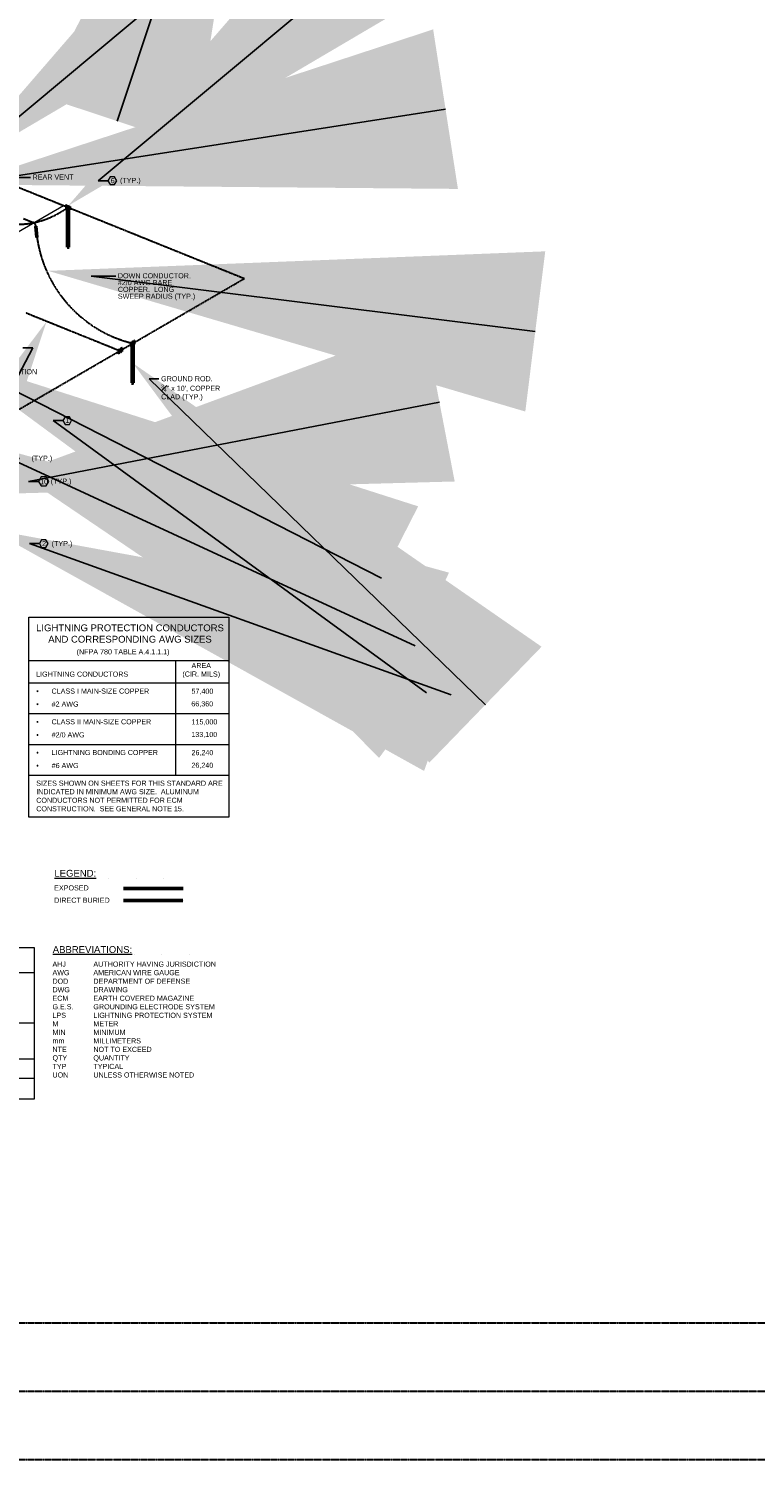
# Model space of a CAD drawing. Header units: inches. Extents: x 0 to 21849, y -2776 to 20143.
# Tile 29 of 47: x 4092 to 5371, y 5018 to 7535. Entities that reach past the tile are written whole.
import ezdxf
from ezdxf import colors
from ezdxf.entities.mleader import LeaderData, LeaderLine
from ezdxf.math import Vec2, Vec3

# ---------------------------------------------------------------- set-up
doc = ezdxf.new("R2010")
doc.units = ezdxf.units.IN
doc.header["$MEASUREMENT"] = 0
doc.linetypes.add('DASHED2', pattern=[0.375, 0.25, -0.125])
doc.linetypes.add('HIDDEN2', pattern=[0.1875, 0.125, -0.0625])
for name, color, linetype, lineweight in [('E-ISO-BLDG', 131, 'Continuous', 9), ('E-ISO-LPS', 7, 'DASHED2', 30), ('E-LPS-COND', 92, 'DASHED2', 50), ('E-STD-TEXT', 7, 'Continuous', 20)]:
    doc.layers.add(name, color=color, linetype=linetype, lineweight=lineweight)
doc.styles.get("Standard").update_dxf_attribs({"font": 'arial.ttf'})

msp = doc.modelspace()

# ---------------------------------------------------------------- hatches: boundary and pattern name
at = {"layer": 'E-ISO-LPS'}
h = msp.add_hatch(color=0, dxfattribs=at)
h.dxf.hatch_style = 1
h.paths.add_polyline_path([(4157.4, 7225.2), (4157.4, 7219.1), (4165, 7222.2)])
h.paths.add_polyline_path([(4165, 7222.2), (4157.4, 7219.1), (4165, 7216.1)])
at = {"layer": 'E-ISO-LPS', "linetype": 'HIDDEN2'}
h = msp.add_hatch(color=0, dxfattribs=at)
h.dxf.hatch_style = 1
h.paths.add_polyline_path([(4161.6, 7220.6), (4160.8, 7220.6), (4160.8, 7151.1), (4161.6, 7151.1)])
at = {"layer": 'E-ISO-LPS', "linetype": 'Continuous', "transparency": 33554687}
h = msp.add_hatch(color=0, dxfattribs=at)
h.dxf.hatch_style = 1
h.paths.add_polyline_path([(4105.2, 7168.3), (4107.6, 7168.6), (4106.7, 7178.1), (4104.3, 7177.9)])
at = {"layer": 'E-ISO-LPS', "linetype": 'HIDDEN2'}
h = msp.add_hatch(color=0, dxfattribs=at)
h.dxf.hatch_style = 1
h.paths.add_polyline_path([(4161.2, 7151.1), (4160.8, 7151.1), (4161.2, 7148)])
h.paths.add_polyline_path([(4161.6, 7151.1), (4161.2, 7151.1), (4161.2, 7148)])
at = {"layer": 'E-ISO-LPS'}
h = msp.add_hatch(color=0, dxfattribs=at)
h.dxf.hatch_style = 1
h.paths.add_polyline_path([(4278.3, 6980.4), (4278.3, 6986.8), (4271.2, 6982.8), (4271.2, 6976.3)])
at = {"layer": 'E-ISO-LPS', "linetype": 'HIDDEN2'}
h = msp.add_hatch(color=0, dxfattribs=at)
h.dxf.hatch_style = 1
h.paths.add_polyline_path([(4275.1, 6981.6), (4274.3, 6981.6), (4274.3, 6912), (4275.1, 6912)])
at = {"layer": 'E-ISO-LPS'}
h = msp.add_hatch(color=0, dxfattribs=at)
h.dxf.hatch_style = 1
h.paths.add_polyline_path([(4256.4, 6967.5), (4256.4, 6974), (4249.3, 6969.9), (4249.3, 6963.4)])
at = {"layer": 'E-ISO-LPS', "linetype": 'HIDDEN2'}
h = msp.add_hatch(color=0, dxfattribs=at)
h.dxf.hatch_style = 1
h.paths.add_polyline_path([(4274.7, 6912), (4274.3, 6912), (4274.7, 6908.9)])
h.paths.add_polyline_path([(4275.1, 6912), (4274.7, 6912), (4274.7, 6908.9)])

# ---------------------------------------------------------------- linework, layer by layer
at = {"layer": 'E-ISO-BLDG', "color": 0}
msp.add_line((3707, 6965.2), (4153.3, 7224.2), dxfattribs=at)
at = {"layer": 'E-ISO-LPS', "color": 0, "linetype": 'DASHED2'}
for p, q in [((3858.5, 7343.2), (4165, 7219.5)), ((4165, 7219.5), (4471.6, 7095.8))]:
    msp.add_line(p, q, dxfattribs=at)
at = {"layer": 'E-ISO-LPS', "color": 0, "linetype": 'Continuous'}
for p, q in [((4082.6, 7201.3), (4099.6, 7194.4)), ((4106.7, 7178.1), (4104.3, 7177.9))]:
    msp.add_line(p, q, dxfattribs=at)
at = {"layer": 'E-ISO-LPS', "color": 0}
for p, q in [((4151, 7214.5), (4161.2, 7220.6)), ((4157.4, 7225.2), (4165, 7222.2)), ((4157.4, 7225.2), (4157.4, 7219.1)), ((4157.4, 7225.2), (4165, 7222.2)), ((4165, 7222.2), (4157.4, 7219.1)), ((4165, 7216.1), (4157.4, 7219.1)), ((4160.8, 7220.6), (4161.6, 7220.6)), ((4165, 7222.2), (4165, 7216.1)), ((4160.8, 7151.1), (4161.6, 7151.1)), ((4160.8, 7151.1), (4161.2, 7148)), ((4161.2, 7148), (4161.2, 7151.1)), ((4161.6, 7151.1), (4161.2, 7148)), ((3975.2, 6807.7), (4471.6, 7095.8)), ((4087.6, 7035.2), (4252.6, 6968.6)), ((4278.3, 6986.8), (4271.2, 6982.8)), ((4278.3, 6986.8), (4271.2, 6976.3)), ((4271.2, 6982.8), (4271.2, 6976.3)), ((4271.2, 6982.8), (4278.3, 6980.4)), ((4271.2, 6976.3), (4278.3, 6980.4)), ((4274.3, 6981.6), (4275.1, 6981.6)), ((4278.3, 6986.9), (4278.3, 6980.4)), ((4256.4, 6974), (4249.3, 6969.9)), ((4256.4, 6974), (4249.3, 6963.4)), ((4249.3, 6969.9), (4249.3, 6963.4)), ((4249.3, 6969.9), (4256.4, 6967.5)), ((4249.3, 6963.4), (4256.4, 6967.5)), ((4252.5, 6968.7), (4253.3, 6968.7)), ((4256.4, 6974), (4256.4, 6967.5)), ((4274.3, 6912), (4275.1, 6912)), ((4274.3, 6912), (4274.7, 6908.9)), ((4274.7, 6908.9), (4274.7, 6912)), ((4275.1, 6912), (4274.7, 6908.9))]:
    msp.add_line(p, q, dxfattribs=at)
at = {"layer": 'E-ISO-LPS', "color": 0, "linetype": 'Continuous', "lineweight": 60}
for p, q in [((4160.8, 7220.6), (4160.8, 7151.1)), ((4161.6, 7220.6), (4161.6, 7151.1)), ((4274.3, 6981.6), (4274.3, 6912)), ((4275.1, 6981.6), (4275.1, 6912))]:
    msp.add_line(p, q, dxfattribs=at)
at = {"layer": 'E-ISO-LPS', "color": 0, "linetype": 'HIDDEN2'}
for p, q in [((349.8, 5257.7), (7696.4, 5257.7)), ((349.8, 5137.7), (7696.4, 5137.7)), ((349.8, 5017.7), (7696.4, 5017.7))]:
    msp.add_line(p, q, dxfattribs=at)
at = {"layer": 'E-ISO-LPS', "color": 0, "linetype": 'Continuous'}
msp.add_lwpolyline([(4105.8, 7187.7), (4107.6, 7168.6), (4105.2, 7168.3), (4103.4, 7187.5)], close=True, dxfattribs=at)
at = {"layer": 'E-ISO-LPS', "color": 0}
for centre, radius, start, end in [((4070.4, 7341.1), 150.1, 232.0307, 302.4932), ((4096.6, 7187), 8, 4.2899, 68.0263), ((4328.2, 7199.1), 223.9, 187.5934, 256.2776)]:
    msp.add_arc(centre, radius, start, end, dxfattribs=at)
at = {"layer": 'E-LPS-COND', "color": 0, "linetype": 'Continuous'}
msp.add_line((4363.7, 6022.2), (4258.7, 6022.2), dxfattribs=at)
at = {"layer": 'E-LPS-COND', "color": 0}
msp.add_line((4258.9, 6001.1), (4363.9, 6001.1), dxfattribs=at)
at = {"layer": 'E-STD-TEXT', "color": 0, "lineweight": 0}
for p, q in [((4091.8, 6423.6), (4444.2, 6423.6)), ((4350.5, 6423.6), (4350.5, 6221.9)), ((4091.8, 6384), (4444.2, 6384)), ((4091.8, 6330), (4444.2, 6330)), ((4091.8, 6275.9), (4444.2, 6275.9)), ((4091.8, 6221.9), (4444.2, 6221.9))]:
    msp.add_line(p, q, dxfattribs=at)
at = {"layer": 'E-STD-TEXT', "color": 0}
for p, q in [((3358.4, 5874.2), (4101.3, 5874.2)), ((3358.4, 5785.7), (4101.3, 5785.7)), ((3358.4, 5722.7), (4101.3, 5722.7)), ((3358.4, 5688.3), (4101.3, 5688.3))]:
    msp.add_line(p, q, dxfattribs=at)
for points in [[(4235.3, 7261.2), (4243, 7261.2), (4246.8, 7267.8), (4243, 7274.5), (4235.3, 7274.5), (4231.4, 7267.8)], [(4155.9, 6839.1), (4163.6, 6839.1), (4167.4, 6845.8), (4163.6, 6852.5), (4155.9, 6852.5), (4152.1, 6845.8)], [(4113.5, 6730.8), (4122.7, 6730.8), (4127.3, 6738.8), (4122.7, 6746.8), (4113.5, 6746.8), (4108.9, 6738.8)], [(4114.5, 6622.5), (4122.1, 6622.5), (4126, 6629.2), (4122.1, 6635.8), (4114.5, 6635.8), (4110.6, 6629.2)], [(4091.8, 6499.5), (4444.2, 6499.5), (4444.2, 6148), (4091.8, 6148)], [(3358.4, 5918.6), (4101.3, 5918.6), (4101.3, 5651.3), (3358.4, 5651.3)]]:
    msp.add_lwpolyline(points, close=True, dxfattribs=at)

# ---------------------------------------------------------------- texts
at = {"layer": 'E-STD-TEXT', "color": 0, "char_height": 9, "attachment_point": 1, "line_spacing_factor": 0.8}
for s, width, gutter_width, heights, insert in [('\\A1;REAR VENT', 77.956, 48, [10.9], (4098.7, 7278.8)), ('\\A1;DOWN CONDUCTOR.\\P#2/0 AWG BARE COPPER.  LONG SWEEP RADIUS (TYP.)', 141.011, 48, [55.1], (4248.8, 7105.1)), ('\\A1;FOUNDATION REBAR', 80.431, 48, [27], (4023.6, 6936.2)), ('\\A1;\\pxsm1;GROUND ROD.\\P{\\H0.7x;\\S3#4;}" x 10\', COPPER CLAD (TYP.)', 108.216, 48, [45.2], (4324.9, 6923.9)), ('\\A1;\\pxsm1;EXPOSED', 89.254, 48, [11.1], (4136.7, 6027.9)), ('\\A1;\\pxsm1;DIRECT BURIED', 124.328, 43.2, [20.6], (4136.7, 6006.2)), ('\\A1;\\pxsm1;AHJ^I^IAUTHORITY HAVING JURISDICTION\\PAWG^I^IAMERICAN WIRE GAUGE\\PDOD^I^IDEPARTMENT OF DEFENSE\\PDWG^I^IDRAWING\\PECM^I^IEARTH COVERED MAGAZINE\\PG.E.S.^IGROUNDING ELECTRODE SYSTEM\\PLPS^I^ILIGHTNING PROTECTION SYSTEM\\PM^I^IMETER\\PMIN^I^IMINIMUM\\Pmm^I^IMILLIMETERS\\PNTE^I^INOT TO EXCEED\\PQTY^I^IQUANTITY\\PTYP^I^ITYPICAL\\PUON^I^IUNLESS OTHERWISE NOTED', 313.068, 48, [226.7], (4133.7, 5893.7))]:
    msp.add_mtext_dynamic_manual_height_columns(s, width=width, gutter_width=gutter_width, heights=heights, dxfattribs=dict(at, insert=insert))
at = {"layer": 'E-STD-TEXT', "color": 0, "attachment_point": 1}
for s, width, gutter_width, heights, insert, char_height in [('6', 11.17, 48, [0], (4236.2, 7272.5), 9), ('(TYP.)', 44.876, 48, [0], (4252.6, 7272.9), 9), ('1', 11.17, 48, [0], (4156.8, 6850.4), 9), ('(TYP.)', 44.876, 48, [0], (4096.9, 6784), 9), ('10', 11.17, 48, [0], (4111.9, 6742.7), 9), ('(TYP.)', 44.876, 48, [0], (4130.7, 6743.6), 9), ('2', 11.17, 48, [0], (4115.4, 6633.8), 9), ('(TYP.)', 44.876, 48, [0], (4132.3, 6633.8), 9), ('\\A1;\\pxqc;LIGHTNING PROTECTION CONDUCTORS  AND CORRESPONDING AWG SIZES', 335.313, 24, [39.2], (4102.5, 6487), 12), ('\\A1;(NFPA 780 TABLE A.4.1.1.1)', 177.746, 24, [0], (4176.2, 6443.3), 9), ('\\A1;LIGHTNING CONDUCTORS', 200.629, 24, [0], (4104.9, 6404), 9), ('\\A1;\\pxqc;AREA\\P(CIR. MILS)', 71.436, 24, [0], (4359.8, 6419.2), 9), ('\\A1;\\pxi-2,l2,t3;{\\fSymbol|b0|i0|c2|p18;·^I}CLASS I MAIN-SIZE COPPER', 224.143, 24, [0], (4105.1, 6374.2), 9), ('\\A1;57,400', 46.176, 24, [0], (4378.4, 6374), 9), ('\\A1;\\pxi-2,l2,t3;{\\fSymbol|b0|i0|c2|p18;·^I}#2 AWG', 89.07, 24, [0], (4105.2, 6351.3), 9), ('\\A1;66,360', 43.347, 24, [0], (4378.1, 6351.8), 9), ('\\A1;\\pxi-2,l2,t3;{\\fSymbol|b0|i0|c2|p18;·^I}CLASS II MAIN-SIZE COPPER', 224.143, 24, [0], (4105.1, 6320.2), 9), ('\\A1;115,000', 46.176, 24, [0], (4378.4, 6320), 9), ('\\A1;\\pxi-2,l2,t3;{\\fSymbol|b0|i0|c2|p18;·^I}#2/0 AWG', 89.07, 24, [0], (4105.2, 6297.2), 9), ('\\A1;133,100', 43.347, 24, [0], (4378.2, 6297.8), 9), ('\\A1;\\pxi-2,l2,t3;{\\fSymbol|b0|i0|c2|p18;·^I}LIGHTNING BONDING COPPER', 224.143, 24, [0], (4105.1, 6266.1), 9), ('\\A1;26,240', 46.176, 24, [0], (4378.4, 6265.9), 9), ('\\A1;\\pxi-2,l2,t3;{\\fSymbol|b0|i0|c2|p18;·^I}#6 AWG', 89.07, 24, [0], (4105.2, 6243.2), 9), ('\\A1;26,240', 43.347, 24, [0], (4378.3, 6243.7), 9), ('\\A1;SIZES SHOWN ON SHEETS FOR THIS STANDARD ARE INDICATED IN MINIMUM AWG SIZE.  ALUMINUM CONDUCTORS NOT PERMITTED FOR ECM CONSTRUCTION.  SEE GENERAL NOTE 15.', 331.116, 24, [0], (4105.1, 6212.1), 9), ('{\\LLEGEND:^I^I^I^I}', 294.889, 48, [14.6], (4137.1, 6055.1), 12), ('{\\LABBREVIATIONS:^I^I^I^I}', 301.542, 48, [14.6], (4134.2, 5920.9), 12)]:
    msp.add_mtext_dynamic_manual_height_columns(s, width=width, gutter_width=gutter_width, heights=heights, dxfattribs=dict(at, insert=insert, char_height=char_height))

# ---------------------------------------------------------------- leaders
at = {"layer": 'E-STD-TEXT', "color": 0}
ml = msp.add_multileader_mtext('Standard', dxfattribs=at)
ml.set_content('')
ml.set_leader_properties()
ml.build(insert=Vec2(0, 0))
ml.multileader.update_dxf_attribs({"dogleg_length": 0.36, "arrow_head_size": 864, "scale": 48})
ctx = ml.context
ctx.base_point, ctx.scale, ctx.char_height, ctx.arrow_head_size, ctx.landing_gap_size, ctx.plane_origin = Vec3(4579.2, 8162.2), 48, 8.64, 864, 4.32, Vec3(4463.1, 7889.4)
notes = []
notes.append((ctx, [(0, (1, 1, 0), (4554.4, 8162.2), (1, 0), 24.8, [(1, [(4519.3, 8192.9), (4507.7, 8157.9)], 0, [])])]))
ctx.mtext.insert, ctx.mtext.flow_direction = Vec3(4583.5, 8166.5), 5
ml = msp.add_multileader_mtext('Standard', dxfattribs=at)
ml.set_content('')
ml.set_leader_properties()
ml.build(insert=Vec2(0, 0))
ml.multileader.update_dxf_attribs({"dogleg_length": 0.36, "arrow_head_size": 864, "scale": 48})
ctx = ml.context
ctx.base_point, ctx.scale, ctx.char_height, ctx.arrow_head_size, ctx.landing_gap_size, ctx.plane_origin = Vec3(4031, 7330.1), 48, 8.64, 864, 4.32, Vec3(3956.7, 7287.4)
notes.append((ctx, [(0, (1, 1, 0), (4013.7, 7330.1), (1, 0), 17.3, [(0, [(3960.7, 7285.9)], 0, [])])]))
ctx.mtext.insert, ctx.mtext.flow_direction = Vec3(4035.3, 7334.4), 5
ml = msp.add_multileader_mtext('Standard', dxfattribs=at)
ml.set_content('')
ml.set_leader_properties()
ml.build(insert=Vec2(0, 0))
ml.multileader.update_dxf_attribs({"dogleg_length": 0.36, "arrow_head_size": 864, "scale": 48})
ctx = ml.context
ctx.base_point, ctx.scale, ctx.char_height, ctx.arrow_head_size, ctx.landing_gap_size, ctx.plane_origin = Vec3(4231.4, 7267.8), 48, 8.64, 864, 4.32, Vec3(4157.2, 7225.2)
notes.append((ctx, [(0, (1, 1, 0), (4214.1, 7267.8), (1, 0), 17.3, [(0, [(4161.2, 7223.7)], 0, [])])]))
ctx.mtext.insert, ctx.mtext.flow_direction = Vec3(4235.7, 7272.2), 5
ml = msp.add_multileader_mtext('Standard', dxfattribs=at)
ml.set_content('')
ml.set_leader_properties()
ml.build(insert=Vec2(0, 0))
ml.multileader.update_dxf_attribs({"dogleg_length": 0.36, "arrow_head_size": 864, "scale": 48})
ctx = ml.context
ctx.base_point, ctx.scale, ctx.char_height, ctx.arrow_head_size, ctx.landing_gap_size, ctx.plane_origin = Vec3(4095.1, 7273.5), 48, 8.64, 864, 4.32, Vec3(4060.2, 7329.8)
notes.append((ctx, [(0, (1, 1, 0), (4051.6, 7273.5), (1, 0), 43.5, [(0, [(3971.8, 7261.1)], 0, [])])]))
ctx.mtext.insert, ctx.mtext.flow_direction = Vec3(4099.5, 7277.8), 5
ml = msp.add_multileader_mtext('Standard', dxfattribs=at)
ml.set_content('')
ml.set_leader_properties()
ml.build(insert=Vec2(0, 0))
ml.multileader.update_dxf_attribs({"dogleg_length": 0.36, "arrow_head_size": 864, "scale": 48})
ctx = ml.context
ctx.base_point, ctx.scale, ctx.char_height, ctx.arrow_head_size, ctx.landing_gap_size, ctx.plane_origin = Vec3(4245.3, 7099.8), 48, 8.64, 864, 4.32, Vec3(4210.3, 7156.1)
notes.append((ctx, [(0, (1, 1, 0), (4201.7, 7099.8), (1, 0), 43.5, [(0, [(4126.1, 7109.2)], 0, [])])]))
ctx.mtext.insert, ctx.mtext.flow_direction = Vec3(4249.6, 7104.1), 5
ml = msp.add_multileader_mtext('Standard', dxfattribs=at)
ml.set_content('')
ml.set_leader_properties()
ml.build(insert=Vec2(0, 0))
ml.multileader.update_dxf_attribs({"dogleg_length": 0.36, "arrow_head_size": 864, "scale": 48})
ctx = ml.context
ctx.base_point, ctx.scale, ctx.char_height, ctx.arrow_head_size, ctx.landing_gap_size, ctx.plane_origin = Vec3(4073, 6973.6), 48, 8.64, 864, 4.32, Vec3(3896.5, 6913.7)
ctx.text_align_type = 2
notes.append((ctx, [(1, (1, 1, 0), (4098.9, 6973.6), (-1, 0), 17.3, [(0, [(4123.3, 7020)], 0, [])])]))
ctx.mtext.insert, ctx.mtext.alignment, ctx.mtext.flow_direction = Vec3(4077.3, 6977.9), 3, 5
ml = msp.add_multileader_mtext('Standard', dxfattribs=at)
ml.set_content('')
ml.set_leader_properties()
ml.build(insert=Vec2(0, 0))
ml.multileader.update_dxf_attribs({"dogleg_length": 0.36, "arrow_head_size": 864, "scale": 48})
ctx = ml.context
ctx.base_point, ctx.scale, ctx.char_height, ctx.arrow_head_size, ctx.landing_gap_size, ctx.plane_origin = Vec3(4108.9, 6738.8), 48, 8.64, 864, 4.32, Vec3(4006.7, 6701.3)
notes.append((ctx, [(0, (1, 1, 0), (4091.6, 6738.8), (1, 0), 17.3, [(0, [(3966.4, 6714.7)], 0, [])])]))
ctx.mtext.insert, ctx.mtext.flow_direction = Vec3(4113.2, 6743.1), 5
ml = msp.add_multileader_mtext('Standard', dxfattribs=at)
ml.set_content('')
ml.set_leader_properties()
ml.build(insert=Vec2(0, 0))
ml.multileader.update_dxf_attribs({"dogleg_length": 0.36, "arrow_head_size": 864, "scale": 48})
ctx = ml.context
ctx.base_point, ctx.scale, ctx.char_height, ctx.arrow_head_size, ctx.landing_gap_size, ctx.plane_origin = Vec3(4019.6, 6931.4), 48, 8.64, 864, 4.32, Vec3(3995.7, 6934.2)
notes.append((ctx, [(0, (1, 1, 0), (4002.3, 6931.4), (1, 0), 17.3, [(0, [(3943.4, 6961.5)], 0, [])])]))
ctx.mtext.insert, ctx.mtext.flow_direction = Vec3(4023.9, 6935.7), 5
ml = msp.add_multileader_mtext('Standard', dxfattribs=at)
ml.set_content('')
ml.set_leader_properties()
ml.build(insert=Vec2(0, 0))
ml.multileader.update_dxf_attribs({"dogleg_length": 0.36, "arrow_head_size": 864, "scale": 48})
ctx = ml.context
ctx.base_point, ctx.scale, ctx.char_height, ctx.arrow_head_size, ctx.landing_gap_size, ctx.plane_origin = Vec3(4320.9, 6919.2), 48, 8.64, 864, 4.32, Vec3(4297, 6922)
notes.append((ctx, [(0, (1, 1, 0), (4303.6, 6919.2), (1, 0), 17.3, [(0, [(4275.1, 6946.8)], 0, [])])]))
ctx.mtext.insert, ctx.mtext.flow_direction = Vec3(4325.2, 6923.5), 5
ml = msp.add_multileader_mtext('Standard', dxfattribs=at)
ml.set_content('')
ml.set_leader_properties()
ml.build(insert=Vec2(0, 0))
ml.multileader.update_dxf_attribs({"dogleg_length": 0.36, "arrow_head_size": 864, "scale": 48})
ctx = ml.context
ctx.base_point, ctx.scale, ctx.char_height, ctx.arrow_head_size, ctx.landing_gap_size, ctx.plane_origin = Vec3(4152.1, 6845.8), 48, 8.64, 864, 4.32, Vec3(4102.1, 6817.5)
notes.append((ctx, [(0, (1, 1, 0), (4134.8, 6845.8), (1, 0), 17.3, [(0, [(4093.9, 6875.6)], 0, [])])]))
ctx.mtext.insert, ctx.mtext.flow_direction = Vec3(4156.4, 6850.1), 5
ml = msp.add_multileader_mtext('Standard', dxfattribs=at)
ml.set_content('')
ml.set_leader_properties()
ml.build(insert=Vec2(0, 0))
ml.multileader.update_dxf_attribs({"dogleg_length": 0.36, "arrow_head_size": 864, "scale": 48})
ctx = ml.context
ctx.base_point, ctx.scale, ctx.char_height, ctx.arrow_head_size, ctx.landing_gap_size, ctx.plane_origin = Vec3(4075.8, 6779.2), 48, 8.64, 864, 4.32, Vec3(3966.9, 6749.4)
notes.append((ctx, [(0, (1, 1, 0), (4058.5, 6779.2), (1, 0), 17.3, [(0, [(3987.8, 6811.9)], 0, [])])]))
ctx.mtext.insert, ctx.mtext.flow_direction = Vec3(4080.1, 6783.5), 5
ml = msp.add_multileader_mtext('Standard', dxfattribs=at)
ml.set_content('')
ml.set_leader_properties()
ml.build(insert=Vec2(0, 0))
ml.multileader.update_dxf_attribs({"dogleg_length": 0.36, "arrow_head_size": 864, "scale": 48})
ctx = ml.context
ctx.base_point, ctx.scale, ctx.char_height, ctx.arrow_head_size, ctx.landing_gap_size, ctx.plane_origin = Vec3(4110.6, 6629.2), 48, 8.64, 864, 4.32, Vec3(4039.7, 6576.8)
notes.append((ctx, [(0, (1, 1, 0), (4093.3, 6629.2), (1, 0), 17.3, [(0, [(4022.5, 6654.6)], 0, [])])]))
ctx.mtext.insert, ctx.mtext.flow_direction = Vec3(4114.9, 6633.5), 5
for ctx, leaders in notes:
    for number, flags, end, landing, length, lines in leaders:
        leader = LeaderData()
        leader.index, (leader.has_last_leader_line, leader.has_dogleg_vector, leader.attachment_direction) = number, flags
        leader.last_leader_point, leader.dogleg_vector, leader.dogleg_length = Vec3(end), Vec3(landing), length
        for number, points, colour, breaks in lines:
            line = LeaderLine()
            line.index, line.vertices, line.color, line.breaks = number, Vec3.list(points), colors.encode_raw_color(colour), breaks
            leader.lines.append(line)
        ctx.leaders.append(leader)

doc.saveas('drawing.dxf')
